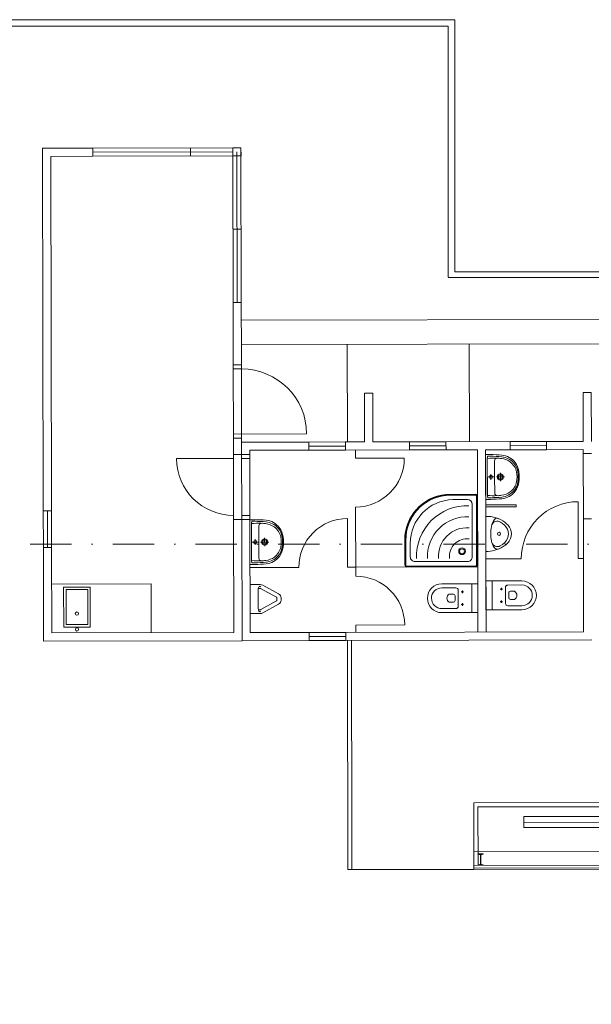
# Model space of a CAD drawing. Header units: millimetres. Extents: x -916886 to 3713765, y -2985421 to 1675785.
# Tile 71 of 256: x 957049 to 964077, y -5656 to 6446. Entities that reach past the tile are written whole.
import ezdxf
from ezdxf import colors
from ezdxf.entities.mleader import LeaderData, LeaderLine
from ezdxf.math import Vec2, Vec3

# ---------------------------------------------------------------- set-up
doc = ezdxf.new("R2010")
doc.units = ezdxf.units.MM
doc.linetypes.add('DASHDOT', pattern=[25.4, 12.7, -6.35, 0, -6.35])
doc.layers.add('A99_N_kce-pohl', color=1, linetype='Continuous', lineweight=9)
doc.layers.add('A99_N_txt-popis-50 @ 200', color=240, linetype='Continuous', lineweight=9)
doc.styles.add('A99_popis', font='isocpeur.ttf')

# ---------------------------------------------------------------- blocks, each defined once
blk = doc.blocks.new('I160')
for p, q in [((-37, 160), (-37, 158)), ((-37, 160), (37, 160)), ((-8, 148), (-34, 154)), ((-3, 18), (-3, 142)), ((3, 18), (3, 142)), ((8, 148), (34, 154)), ((37, 160), (37, 158)), ((-37, 0), (-37, 2)), ((37, 0), (-37, 0)), ((-8, 12), (-34, 6)), ((8, 12), (34, 6)), ((37, 0), (37, 2))]:
    blk.add_line(p, q)
for centre, radius, start, end in [((-33, 158), 3.8, 180, 256), ((-9, 142), 6.3, 0, 76), ((9, 142), 6.3, 104, 180), ((33, 158), 3.8, 284, 0), ((-33, 2), 3.8, 104, 180), ((-9, 18), 6.3, 284, 0), ((9, 18), 6.3, 180, 256), ((33, 2), 3.8, 0, 76)]:
    blk.add_arc(centre, radius, start, end)

msp = doc.modelspace()

# ---------------------------------------------------------------- linework, layer by layer
at = {"layer": 'A99_N_kce-pohl', "color": 7, "lineweight": 9, "ltscale": 2}
for p, q in [((957330.1, 4865.7), (957950.1, 4867)), ((957950.1, 4867), (957330.1, 4865.7)), ((957330.1, 4865.7), (957950.1, 4867)), ((957950.1, 4867), (957330.1, 4865.7)), ((959770.1, 4870.8), (957950.1, 4867)), ((959770.1, 4870.8), (957950.1, 4867)), ((957950.3, 4767), (957950.1, 4867)), ((957950.3, 4767), (957950.1, 4867)), ((959150.3, 4769.5), (959150.1, 4869.5)), ((959150.3, 4769.5), (959150.1, 4869.5)), ((959774.1, 2970.8), (959770.1, 4870.8)), ((959770.1, 4870.8), (959774.1, 2970.8)), ((959770.3, 4770.8), (959770.1, 4870.8)), ((959774.1, 2970.8), (959770.1, 4870.8)), ((959770.1, 4870.8), (959774.1, 2970.8)), ((959770.3, 4770.8), (959770.1, 4870.8)), ((957950.3, 4767), (957430.3, 4765.9)), ((957950.3, 4767), (957430.3, 4765.9)), ((957950.2, 4817), (959670.2, 4820.6)), ((957950.2, 4817), (959670.2, 4820.6)), ((959670.3, 4770.6), (957950.3, 4767)), ((959670.3, 4770.6), (957950.3, 4767)), ((959670.3, 4770.6), (959674.1, 2970.6)), ((959670.3, 4770.6), (959674.1, 2970.6)), ((959724.1, 2970.7), (959720.2, 4820.7)), ((959724.1, 2970.7), (959720.2, 4820.7)), ((961134.4, -4001.3), (961133.9, -3784.3)), ((961134.4, -4001.3), (961133.9, -3784.3)), ((962633.9, -3781.1), (971646.4, -3762.1)), ((962633.9, -3781.1), (971646.4, -3762.1)), ((962634.3, -3948.1), (971571.7, -3929.2)), ((962634.3, -3948.1), (971571.7, -3929.2)), ((962634.3, -3948.1), (962634.4, -3998.1)), ((962634.3, -3948.1), (962634.4, -3998.1)), ((962634.3, -3981.1), (971646.8, -3962.1)), ((962634.3, -3981.1), (971646.8, -3962.1)), ((962634.4, -3998.1), (971571.8, -3979.2)), ((962634.4, -3998.1), (971571.8, -3979.2)), ((962634.4, -3998.1), (961084.3, -4000)), ((962634.4, -3998.1), (961134.4, -4001.3))]:
    msp.add_line(p, q, dxfattribs=at)
for points in [[(962397.4, 3346), (962397.4, 3346), (962397.4, 6445.7), (954942.5, 6445.7), (954942.5, 6445.7)], [(954942.5, 6365.7), (954942.5, 6365.7), (962317.4, 6365.7), (962317.4, 3280), (962317.4, 3280)], [(959672.2, 3870.6), (959772.2, 3870.8)], [(959672.2, 3870.6), (959772.2, 3870.8)], [(962317.4, 3275.5), (962317.4, 3275.5), (971582.5, 3275.6), (971582.5, 3275.6)], [(959674.1, 2970.6), (959774.1, 2970.8)], [(959674.1, 2970.6), (959774.1, 2970.8)]]:
    msp.add_lwpolyline(points, dxfattribs=at)
msp.add_lwpolyline([(959670.3, 4770.6), (959770.3, 4770.8), (959770.1, 4870.8), (959670.1, 4870.6)], close=True, dxfattribs=at)
msp.add_lwpolyline([(959670.3, 4770.6), (959770.3, 4770.8), (959770.1, 4870.8), (959670.1, 4870.6)], close=True, dxfattribs=at)

# ---------------------------------------------------------------- block references
at = {"layer": 'A99_N_kce-pohl', "color": 7, "lineweight": 9, "ltscale": 2, "xscale": 0.8775000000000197, "yscale": 0.8775000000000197, "zscale": 0.8775000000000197, "rotation": 180.1212188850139}
msp.add_blockref('I160', (962716.4, -3807.5), dxfattribs=at)
msp.add_blockref('I160', (962716.4, -3807.5), dxfattribs=at)

# ---------------------------------------------------------------- leaders
at = {"layer": 'A99_N_txt-popis-50 @ 200', "lineweight": 9}
ml = msp.add_multileader_mtext('Standard', dxfattribs=at)
ml.set_content('\\A1;{\\C256;výměna stávajících sekčních vrat za nová  }', color=1, style='A99_popis')
ml.set_leader_properties(color=256, linetype='ByLayer', lineweight=-1)
ml.build(insert=Vec2(0, 0))
ml.multileader.update_dxf_attribs({"dogleg_length": 6.4, "arrow_head_size": 200, "scale": 200})
ctx = ml.context
ctx.base_point, ctx.scale, ctx.char_height, ctx.arrow_head_size, ctx.landing_gap_size, ctx.plane_origin = Vec3(2700, 5010), 200, 400, 200, 400, Vec3(2512.5, -3085)
notes = []
notes.append((ctx, [(0, (1, 1, 0), (1420, 5010), (1, 0), 1280, [(0, [(-175, 5010)], 0, [])])]))
ctx.mtext.insert, ctx.mtext.width, ctx.mtext.flow_direction = Vec3(3100, 5210.2), 5995, 5
ml = msp.add_multileader_mtext('Standard', dxfattribs=at)
ml.set_content('\\A1;{\\C256;demontáž stěnových panelů PUR, tl.40mm, včetně výplní otvorů a klempířských výrobků}', color=1, style='A99_popis')
ml.set_leader_properties(color=256, linetype='ByLayer', lineweight=-1)
ml.build(insert=Vec2(0, 0))
ml.multileader.update_dxf_attribs({"dogleg_length": 1, "arrow_head_size": 300, "scale": 200})
ctx = ml.context
ctx.base_point, ctx.scale, ctx.char_height, ctx.arrow_head_size, ctx.landing_gap_size, ctx.plane_origin = Vec3(301405, -3355), 200, 500, 300, 250, Vec3(314625, -10211)
notes.append((ctx, [(1, (1, 1, 0), (317590, -3355), (-1, 0), 585, [(0, [(317590, -890)], 0, [])])]))
ctx.mtext.insert, ctx.mtext.width, ctx.mtext.flow_direction = Vec3(301655, -3030), 15225, 5
ctx.mtext.has_bg_fill, ctx.mtext.bg_color, ctx.mtext.bg_scale_factor, ctx.mtext.bg_transparency, ctx.mtext.use_window_bg_color = 1, -1073741824, 1, 0, 1
ml = msp.add_multileader_mtext('Standard', dxfattribs=at)
ml.set_content('\\A1;{\\C256;demontáž oplocení}', color=1, style='A99_popis')
ml.set_leader_properties(color=256, linetype='ByLayer', lineweight=-1)
ml.build(insert=Vec2(0, 0))
ml.multileader.update_dxf_attribs({"dogleg_length": 1, "arrow_head_size": 300, "scale": 200})
ctx = ml.context
ctx.base_point, ctx.scale, ctx.char_height, ctx.arrow_head_size, ctx.landing_gap_size, ctx.plane_origin = Vec3(403660, -5325), 200, 500, 300, 250, Vec3(407330, -12791)
notes.append((ctx, [(1, (1, 1, 0), (410295, -5325), (-1, 0), 585, [(0, [(410295, -4500)], 0, [])])]))
ctx.mtext.insert, ctx.mtext.width, ctx.mtext.defined_height, ctx.mtext.flow_direction = Vec3(403910, -5000), 5760, 2293.3, 5
ctx.mtext.has_bg_fill, ctx.mtext.bg_color, ctx.mtext.bg_scale_factor, ctx.mtext.bg_transparency, ctx.mtext.use_window_bg_color = 1, -1073741824, 1, 0, 1
for ctx, leaders in notes:
    for number, flags, end, landing, length, lines in leaders:
        leader = LeaderData()
        leader.index, (leader.has_last_leader_line, leader.has_dogleg_vector, leader.attachment_direction) = number, flags
        leader.last_leader_point, leader.dogleg_vector, leader.dogleg_length = Vec3(end), Vec3(landing), length
        for number, points, colour, breaks in lines:
            line = LeaderLine()
            line.index, line.vertices, line.color, line.breaks = number, Vec3.list(points), colors.encode_raw_color(colour), breaks
            leader.lines.append(line)
        ctx.leaders.append(leader)

# ---------------------------------------------------------------- next in the draw order: linework, layer by layer
at = {"layer": 'A99_N_kce-pohl', "color": 7, "lineweight": 9, "ltscale": 2}
for p, q in [((971185.1, -3163.1), (962632.6, -3181.1)), ((962634.3, -3948.1), (962632.6, -3181.1)), ((962634.3, -3948.1), (962632.6, -3181.1)), ((971185.2, -3213.1), (962682.7, -3231)), ((962684.3, -3948), (962682.7, -3231)), ((962684.3, -3948), (962682.7, -3231)), ((971695.4, -3332), (963245.5, -3349.9)), ((971695.4, -3332), (963245.5, -3349.9)), ((963245.8, -3484.9), (963245.5, -3349.9)), ((963245.8, -3484.9), (963245.5, -3349.9)), ((971695.6, -3407), (963245.6, -3424.9)), ((971695.6, -3407), (963245.6, -3424.9)), ((971695.7, -3467), (963245.8, -3484.9)), ((971695.7, -3467), (963245.8, -3484.9))]:
    msp.add_line(p, q, dxfattribs=at)

# ---------------------------------------------------------------- next in the draw order: leaders
at = {"layer": 'A99_N_txt-popis-50 @ 200', "lineweight": 9}
ml = msp.add_multileader_mtext('Standard', dxfattribs=at)
ml.set_content('\\A1;{\\C256;demontáž stěnových panelů PUR, tl.40mm, včetně výplní otvorů a klempířských výrobků}', color=1, style='A99_popis')
ml.set_leader_properties(color=256, linetype='ByLayer', lineweight=-1)
ml.build(insert=Vec2(0, 0))
ml.multileader.update_dxf_attribs({"dogleg_length": 1, "arrow_head_size": 300, "scale": 200})
ctx = ml.context
ctx.base_point, ctx.scale, ctx.char_height, ctx.arrow_head_size, ctx.landing_gap_size, ctx.plane_origin = Vec3(394110, -2745), 200, 500, 300, 250, Vec3(407330, -10211)
notes = []
notes.append((ctx, [(1, (1, 1, 0), (410295, -2745), (-1, 0), 585, [(0, [(410295, -890)], 0, [])])]))
ctx.mtext.insert, ctx.mtext.width, ctx.mtext.defined_height, ctx.mtext.flow_direction = Vec3(394360, -2420), 15225, 2293.3, 5
ctx.mtext.has_bg_fill, ctx.mtext.bg_color, ctx.mtext.bg_scale_factor, ctx.mtext.bg_transparency, ctx.mtext.use_window_bg_color = 1, -1073741824, 1, 0, 1
for ctx, leaders in notes:
    for number, flags, end, landing, length, lines in leaders:
        leader = LeaderData()
        leader.index, (leader.has_last_leader_line, leader.has_dogleg_vector, leader.attachment_direction) = number, flags
        leader.last_leader_point, leader.dogleg_vector, leader.dogleg_length = Vec3(end), Vec3(landing), length
        for number, points, colour, breaks in lines:
            line = LeaderLine()
            line.index, line.vertices, line.color, line.breaks = number, Vec3.list(points), colors.encode_raw_color(colour), breaks
            leader.lines.append(line)
        ctx.leaders.append(leader)

# ---------------------------------------------------------------- next in the draw order: leaders
ml = msp.add_multileader_mtext('Standard', dxfattribs=at)
ml.set_content('\\A1;{\\C256;základ 600/500mm, úroveň -1,065m, prostý beton C16/20}', color=1, style='A99_popis')
ml.set_leader_properties(color=256, linetype='ByLayer', lineweight=-1)
ml.build(insert=Vec2(0, 0))
ml.multileader.update_dxf_attribs({"dogleg_length": 3.23, "arrow_head_size": 200, "scale": 200})
ctx = ml.context
ctx.base_point, ctx.scale, ctx.char_height, ctx.arrow_head_size, ctx.landing_gap_size, ctx.plane_origin = Vec3(21815, 2400), 200, 400, 200, 250, Vec3(27702.5, -7905.8)
notes = []
notes.append((ctx, [(0, (1, 1, 0), (21170, 2400), (1, 0), 645, [(0, [(21170, -1127)], 0, [])])]))
ctx.mtext.insert, ctx.mtext.width, ctx.mtext.defined_height, ctx.mtext.flow_direction = Vec3(22065, 2660), 8793.198, 8.47, 5
ctx.mtext.has_bg_fill, ctx.mtext.bg_color, ctx.mtext.bg_scale_factor, ctx.mtext.bg_transparency, ctx.mtext.use_window_bg_color = 1, -1073741824, 1, 0, 1
for ctx, leaders in notes:
    for number, flags, end, landing, length, lines in leaders:
        leader = LeaderData()
        leader.index, (leader.has_last_leader_line, leader.has_dogleg_vector, leader.attachment_direction) = number, flags
        leader.last_leader_point, leader.dogleg_vector, leader.dogleg_length = Vec3(end), Vec3(landing), length
        for number, points, colour, breaks in lines:
            line = LeaderLine()
            line.index, line.vertices, line.color, line.breaks = number, Vec3.list(points), colors.encode_raw_color(colour), breaks
            leader.lines.append(line)
        ctx.leaders.append(leader)

# ---------------------------------------------------------------- next in the draw order: linework, layer by layer
at = {"linetype": 'Continuous', "lineweight": 0}
for p, q in [((959677.6, 1302.6), (959675.7, 2202.6)), ((959777.6, 1302.8), (959775.7, 2202.8)), ((959675.8, 2152.6), (959775.8, 2152.8)), ((959677.5, 1352.6), (960577.5, 1354.5))]:
    msp.add_line(p, q, dxfattribs=at)
at = {"lineweight": 5}
for p, q in [((963223.8, -452.4), (962781.3, -453.3)), ((962781.3, -453.3), (962782.1, -808.3)), ((962856.3, -453.2), (962857.1, -808.2)), ((962238.9, -487.5), (962681.4, -486.5)), ((962239, -537.5), (962411.5, -537.1)), ((962441.6, -567.1), (962442, -762.1)), ((962506.6, -586.9), (962476.6, -587)), ((962491.6, -571.9), (962491.6, -601.9)), ((962606.4, -486.7), (962607.2, -841.7)), ((962681.4, -486.5), (962682.2, -841.5)), ((962956.5, -553), (962986.5, -552.9)), ((962971.5, -537.9), (962971.6, -567.9)), ((963021.5, -532.8), (963021.9, -727.8)), ((963223.9, -502.4), (963051.4, -502.8)), ((963061.6, -600.2), (963061.8, -660.2)), ((963081.6, -580.2), (963133.7, -580.1)), ((962381.7, -614.7), (962329.5, -614.8)), ((962381.9, -714.7), (962329.7, -714.8)), ((962401.7, -634.6), (962401.8, -694.6)), ((962956.9, -708), (962986.9, -707.9)), ((962971.8, -692.9), (962971.9, -722.9)), ((963081.8, -680.2), (963134, -680.1)), ((962412.1, -792.1), (962239.6, -792.5)), ((962682.2, -841.5), (962239.7, -842.5)), ((962506.9, -741.9), (962476.9, -742)), ((962491.9, -726.9), (962492, -756.9)), ((962782.1, -808.3), (963224.6, -807.4)), ((963052, -757.8), (963224.5, -757.4))]:
    msp.add_line(p, q, dxfattribs=at)
at = {"lineweight": 0}
for points in [[(962681, -281), (961807.3, -282.9, -0.4079401), (961784.9, -260.6), (961784.3, 47.4, -0.3903945), (962287.6, 610), (962656.6, 614.9, -0.4091431), (962679.1, 592.6)], [(962674.2, -258.6, -0.4067431), (962658.5, -274.4), (961807.4, -276.2, -0.4067341), (961791.7, -260.5), (961791, 47.4, -0.39027), (962288, 603.2), (962656.6, 608.2, -0.4075301), (962672.4, 592.5)], [(962667.5, -258.6, -0.4043768), (962658.5, -267.6), (961807.4, -269.4, -0.4043718), (961798.4, -260.5), (961797.7, 47.5, -0.3901431), (962288.4, 596.5), (962656.6, 601.4, -0.4043718), (962665.7, 592.5)], [(962554, 547.6, -0.4071157), (962612.2, 489.6), (962613.6, -155.9, -0.4187198), (962555.6, -214.2), (961910.1, -215.6, -0.4187212), (961851.8, -157.5), (961851.6, 6.5, -0.409609), (962373.7, 547.2)]]:
    msp.add_lwpolyline(points, format="xyb", close=True, dxfattribs=at)
for radius in [41.1, 30.3]:
    msp.add_circle((962487.5, -88.3), radius, dxfattribs=at)
at = {"lineweight": 5}
for centre in [(962491.6, -586.9), (962971.5, -552.9), (962971.9, -707.9), (962491.9, -741.9)]:
    msp.add_circle(centre, 7.5, dxfattribs=at)
at = {"linetype": 'Continuous', "lineweight": 0}
msp.add_arc((959777.5, 1352.8), 800, 0.12122, 90.12122, dxfattribs=at)
at = {"lineweight": 0}
for radius, start, end in [(620.1, 87.7572, 182.46674), (485.3, 87.09986, 183.12408), (350.5, 85.93569, 184.28825), (215.6, 83.30858, 186.91536)]:
    msp.add_arc((962548.6, -149.2), radius, start, end, dxfattribs=at)
at = {"lineweight": 5}
for centre, radius, start, end in [((963224.2, -629.9), 177.5, 270.12122, 90.12122), ((962239.3, -665), 177.5, 90.12122, 270.12122), ((962239.3, -665), 127.5, 90.12122, 270.12122), ((962411.6, -567.1), 30, 0.12122, 90.12122), ((963051.5, -532.8), 30, 90.12122, 180.12122), ((963081.6, -600.2), 20, 90.12122, 180.12122), ((963100, -631.8), 61.7, 1.63402, 56.85534), ((963224.2, -629.9), 127.5, 270.12122, 90.12122), ((962363.5, -666.3), 61.7, 123.3871, 178.60842), ((962363.5, -663.1), 61.7, 181.63402, 236.85534), ((962381.7, -634.7), 20, 0.12122, 90.12122), ((962381.8, -694.7), 20, 270.12122, 0.12122), ((963081.8, -660.2), 20, 180.12122, 270.12122), ((963100, -628.5), 61.7, 303.3871, 358.60842), ((962412, -762.1), 30, 270.12122, 0.12122), ((963051.9, -727.8), 30, 180.12122, 270.12122)]:
    msp.add_arc(centre, radius, start, end, dxfattribs=at)
at = {"layer": 'A99_N_kce-pohl', "color": 7, "lineweight": 9, "ltscale": 2}
for p, q in [((957339.5, 407.7), (957330.1, 4865.7)), ((957339.5, 407.7), (957330.1, 4865.7)), ((957430.3, 4765.9), (957439.5, 407.9)), ((957430.3, 4765.9), (957439.5, 407.9)), ((959675.7, 2202.6), (959674.1, 2970.6)), ((959675.7, 2202.6), (959674.1, 2970.6)), ((959774.1, 2970.8), (959775.7, 2202.8)), ((959774.1, 2970.8), (959775.7, 2202.8)), ((971582.5, 2777.8), (959774.5, 2752.8)), ((971582.5, 2777.8), (959774.5, 2752.8)), ((959775.2, 2452.8), (970075.2, 2474.6)), ((959775.2, 2452.8), (970075.2, 2474.6)), ((961077.7, 1255.6), (961075.2, 2455.6)), ((961077.7, 1255.6), (961075.2, 2455.6)), ((962577.7, 1258.7), (962575.2, 2458.7)), ((962577.7, 1258.7), (962575.2, 2458.7)), ((959775.7, 2202.8), (959675.7, 2202.6)), ((959775.7, 2202.8), (959675.7, 2202.6)), ((961289.2, 1856), (961389.2, 1856.2)), ((961289.2, 1856), (961389.2, 1856.2)), ((961290.4, 1256), (961289.2, 1856)), ((961290.4, 1256), (961289.2, 1856)), ((961390.4, 1256.2), (961389.2, 1856.2)), ((961390.4, 1256.2), (961389.2, 1856.2)), ((964076.4, 1861.9), (963976.4, 1861.7)), ((964076.4, 1861.9), (963976.4, 1861.7)), ((963977.7, 1261.7), (963976.4, 1861.7)), ((963977.7, 1261.7), (963976.4, 1861.7)), ((964077.7, 1261.9), (964076.4, 1861.9)), ((964077.7, 1261.9), (964076.4, 1861.9)), ((959777.6, 1302.8), (959677.6, 1302.6)), ((959777.6, 1302.8), (959677.6, 1302.6)), ((960603.2, 1254.6), (959777.7, 1252.8)), ((960603.2, 1254.6), (959777.7, 1252.8)), ((960603.2, 1254.6), (959777.7, 1252.8)), ((960603.2, 1254.6), (959777.7, 1252.8)), ((959778, 1102.8), (959777.7, 1252.8)), ((959778, 1102.8), (959777.7, 1252.8)), ((961053.2, 1255.5), (960603.2, 1254.6)), ((961053.2, 1255.5), (960603.2, 1254.6)), ((960603.4, 1154.6), (960603.2, 1254.6)), ((960603.4, 1154.6), (960603.2, 1254.6)), ((961290.4, 1256), (961053.2, 1255.5)), ((961053.2, 1255.5), (961053.4, 1155.5)), ((961053.2, 1255.5), (961053.4, 1155.5)), ((961840.4, 1257.2), (961390.4, 1256.2)), ((962290.4, 1258.1), (961840.4, 1257.2)), ((962290.4, 1258.1), (961840.4, 1257.2)), ((961840.6, 1157.2), (961840.4, 1257.2)), ((961840.6, 1157.2), (961840.4, 1257.2)), ((963077.7, 1259.8), (962290.4, 1258.1)), ((963077.7, 1259.8), (962290.4, 1258.1)), ((962290.4, 1258.1), (962290.6, 1158.1)), ((962290.4, 1258.1), (962290.6, 1158.1)), ((963527.7, 1260.8), (963077.7, 1259.8)), ((963527.7, 1260.8), (963077.7, 1259.8)), ((963077.9, 1159.8), (963077.7, 1259.8)), ((963077.9, 1159.8), (963077.7, 1259.8)), ((963527.8, 1210.8), (963077.8, 1209.8)), ((963527.8, 1210.8), (963077.8, 1209.8)), ((963977.7, 1261.7), (963527.7, 1260.8)), ((963977.7, 1261.7), (963527.7, 1260.8)), ((963527.7, 1260.8), (963527.9, 1160.8)), ((963527.7, 1260.8), (963527.9, 1160.8)), ((959778, 1102.8), (959678, 1102.6)), ((959778, 1102.8), (959678, 1102.6)), ((959778, 1102.8), (959678, 1102.6)), ((959778, 1102.8), (959678, 1102.6)), ((959678.1, 1052.6), (959678, 1102.6)), ((959678.1, 1052.6), (959678, 1102.6)), ((959678.1, 1052.6), (959678, 1102.6)), ((959678.1, 1052.6), (959678, 1102.6)), ((959779.7, 302.8), (959777.9, 1177.8)), ((959779.7, 302.8), (959777.9, 1177.8)), ((959778, 1102.8), (959878, 1103)), ((959778, 1102.8), (959878, 1103)), ((959877.9, 1153), (960603.4, 1154.6)), ((959877.9, 1153), (960603.4, 1154.6)), ((959877.9, 1153), (959878, 1103)), ((959877.9, 1153), (959878, 1103)), ((959877.9, 1153), (959878, 1103)), ((959877.9, 1153), (959878, 1103)), ((959878.1, 1053), (959878, 1103)), ((959878.1, 1053), (959878, 1103)), ((961053.3, 1205.5), (960603.3, 1204.6)), ((961053.3, 1205.5), (960603.3, 1204.6)), ((961053.4, 1155.5), (960603.4, 1154.6)), ((961053.4, 1155.5), (960603.4, 1154.6)), ((961053.4, 1155.5), (961840.6, 1157.2)), ((961053.4, 1155.5), (961840.6, 1157.2)), ((961178.1, 1055.8), (961177.9, 1155.8)), ((961178.1, 1055.8), (961177.9, 1155.8)), ((962290.5, 1208.1), (961840.5, 1207.2)), ((962290.5, 1208.1), (961840.5, 1207.2)), ((962290.6, 1158.1), (961840.6, 1157.2)), ((962290.6, 1158.1), (961840.6, 1157.2)), ((962290.6, 1158.1), (962677.9, 1159)), ((962290.6, 1158.1), (962677.9, 1159)), ((962682.7, -1081), (962677.9, 1159)), ((962682.7, -1081), (962677.9, 1159)), ((962777.9, 1159.2), (963077.9, 1159.8)), ((962777.9, 1159.2), (963077.9, 1159.8)), ((962782.7, -1080.8), (962777.9, 1159.2)), ((962782.7, -1080.8), (962777.9, 1159.2)), ((963527.9, 1160.8), (963077.9, 1159.8)), ((963527.9, 1160.8), (963077.9, 1159.8)), ((963527.9, 1160.8), (963977.9, 1161.7)), ((963527.9, 1160.8), (963977.9, 1161.7)), ((963977.9, 1161.7), (963978, 1111.7)), ((963977.9, 1161.7), (963978, 1111.7)), ((964078, 1111.9), (963978, 1111.7)), ((964078, 1111.9), (963978, 1111.7)), ((963978.1, 1061.7), (963978, 1111.7)), ((963978.1, 1061.7), (963978, 1111.7)), ((959678.1, 1052.6), (958978.1, 1051.1)), ((959678.1, 1052.6), (958978.1, 1051.1)), ((959678.1, 1052.6), (958978.1, 1051.1)), ((959678.1, 1052.6), (958978.1, 1051.1)), ((959679.6, 352.6), (959678.1, 1052.6)), ((959679.7, 302.6), (959678.1, 1052.6)), ((959679.6, 352.6), (959678.1, 1052.6)), ((959679.7, 302.6), (959678.1, 1052.6)), ((959778.1, 1052.8), (959878.1, 1053)), ((959778.1, 1052.8), (959878.1, 1053)), ((959879.6, 353), (959878.1, 1053)), ((959879.6, 353), (959878.1, 1053)), ((961778.1, 1057.1), (961178.1, 1055.8)), ((961778.1, 1057.1), (961178.1, 1055.8)), ((963979.6, 361.7), (963978.1, 1061.7)), ((963979.6, 361.7), (963978.1, 1061.7)), ((963916.3, -178.4), (963914.8, 521.6)), ((963916.3, -178.4), (963914.8, 521.6)), ((957339.5, 407.7), (957439.5, 407.9)), ((957339.5, 407.7), (957439.5, 407.9)), ((957339.5, 407.7), (957340.5, -42.3)), ((957339.5, 407.7), (957340.5, -42.3)), ((957390.5, -42.2), (957389.5, 407.8)), ((957390.5, -42.2), (957389.5, 407.8)), ((957439.5, 407.9), (957440.5, -42.1)), ((957439.5, 407.9), (957440.5, -42.1)), ((961181.2, -394.2), (961179.4, 455.8)), ((961181.2, -394.2), (961179.4, 455.8)), ((959679.7, 302.6), (959679.6, 352.6)), ((959679.7, 302.6), (959679.6, 352.6)), ((959779.7, 302.8), (959679.7, 302.6)), ((959679.7, 302.6), (959779.7, 302.8)), ((959779.7, 302.8), (959679.7, 302.6)), ((959779.7, 302.8), (959679.7, 302.6)), ((959679.7, 302.6), (959779.7, 302.8)), ((959779.7, 302.8), (959679.7, 302.6)), ((959679.7, 302.6), (959679.8, 252.6)), ((959679.7, 302.6), (959682.7, -1087.4)), ((959679.7, 302.6), (959679.8, 252.6)), ((959679.7, 302.6), (959682.7, -1087.4)), ((959779.6, 352.8), (959879.6, 353)), ((959779.6, 352.8), (959879.6, 353)), ((959779.7, 302.8), (959879.7, 303)), ((959779.7, 302.8), (959879.7, 303)), ((959779.7, 302.8), (959782.9, -1187.2)), ((959782.9, -1187.2), (959779.7, 302.8)), ((959779.7, 302.8), (959782.9, -1187.2)), ((959779.7, 302.8), (959782.9, -1187.2)), ((959782.9, -1187.2), (959779.7, 302.8)), ((959779.7, 302.8), (959782.9, -1187.2)), ((959879.7, 303), (959879.6, 353)), ((959879.7, 303), (959879.6, 353)), ((959882.7, -1087), (959879.7, 303)), ((959882.7, -1087), (959879.7, 303)), ((961079.7, 315.6), (961081, -284.4)), ((961079.7, 315.6), (961081, -284.4)), ((963979.7, 311.7), (963979.6, 361.7)), ((963979.7, 311.7), (963979.6, 361.7)), ((964079.7, 311.9), (963979.7, 311.7)), ((964079.7, 311.9), (963979.7, 311.7)), ((963979.7, 311.7), (963982.7, -1078.3)), ((963979.7, 311.7), (963979.8, 261.7)), ((963979.7, 311.7), (963982.7, -1078.3)), ((963979.7, 311.7), (963979.8, 261.7)), ((957440.5, -42.1), (957340.5, -42.3)), ((957440.5, -42.1), (957340.5, -42.3)), ((957342.9, -1192.3), (957340.5, -42.3)), ((957342.9, -1192.3), (957340.5, -42.3)), ((957440.5, -42.1), (957442.7, -1092.1)), ((957440.5, -42.1), (957442.7, -1092.1)), ((963216.3, -179.9), (962780.8, -180.8)), ((963216.3, -179.9), (962780.8, -180.8)), ((963916.3, -178.4), (963980.8, -178.3)), ((963916.3, -178.4), (963980.8, -178.3)), ((960481, -285.7), (959881, -287)), ((960481, -285.7), (959881, -287)), ((961181, -284.2), (961081, -284.4)), ((961181, -284.2), (961081, -284.4)), ((961181, -284.2), (962681, -281)), ((961181, -284.2), (962681, -281)), ((957441.4, -492.1), (958664.4, -489.5)), ((957441.4, -492.1), (958664.4, -489.5)), ((958664.4, -489.5), (958665.7, -1089.5)), ((958664.4, -489.5), (958665.7, -1089.5)), ((957442.7, -1092.1), (959682.7, -1087.4)), ((957442.7, -1092.1), (959682.7, -1087.4)), ((960608.1, -1085.4), (959882.7, -1087)), ((960608.1, -1085.4), (959882.7, -1087)), ((961058.1, -1084.5), (960608.1, -1085.4)), ((961058.1, -1084.5), (960608.1, -1085.4)), ((960608.1, -1085.4), (960608.3, -1185.4)), ((960608.1, -1085.4), (960608.3, -1185.4)), ((963982.7, -1078.3), (961058.1, -1084.5)), ((963982.7, -1078.3), (961058.1, -1084.5)), ((961058.3, -1184.5), (961058.1, -1084.5)), ((961058.3, -1184.5), (961058.1, -1084.5)), ((961782.5, -993), (961182.5, -994.2)), ((961782.5, -993), (961182.5, -994.2)), ((961182.7, -1084.2), (961182.5, -994.2)), ((961182.7, -1084.2), (961182.5, -994.2)), ((959782.9, -1187.2), (957342.9, -1192.3)), ((959782.9, -1187.2), (957342.9, -1192.3)), ((960608.3, -1185.4), (959782.9, -1187.2)), ((960608.3, -1185.4), (959782.9, -1187.2)), ((961058.2, -1134.5), (960608.2, -1135.4)), ((961058.2, -1134.5), (960608.2, -1135.4)), ((961058.3, -1184.5), (960608.3, -1185.4)), ((961058.3, -1184.5), (960608.3, -1185.4)), ((964082.9, -1178.1), (961058.3, -1184.5)), ((964082.9, -1178.1), (961058.3, -1184.5)), ((961084.3, -3951.4), (961078.4, -1184.4)), ((961084.3, -4000), (961078.4, -1184.4)), ((961134.3, -3951.3), (961128.4, -1184.3)), ((961134.3, -3951.3), (961128.4, -1184.3))]:
    msp.add_line(p, q, dxfattribs=at)
at = {"layer": 'A99_N_kce-pohl', "color": 7, "lineweight": 5, "ltscale": 2}
for p, q in [((962778, 1100.3), (962837.7, 1100.4)), ((962778, 1100.3), (962837.7, 1100.4)), ((962779.2, 550.3), (962778, 1100.3)), ((962779.2, 550.3), (962778, 1100.3)), ((962798.1, 1053.1), (962802.3, 1080.4)), ((962798.1, 1053.1), (962802.3, 1080.4)), ((962799.1, 597.6), (962798.1, 1053.1)), ((962799.1, 597.6), (962798.1, 1053.1)), ((962837.7, 1080.4), (962802.3, 1080.4)), ((962837.7, 1080.4), (962802.3, 1080.4)), ((962888.6, 825.5), (962888.2, 1025.5)), ((962888.6, 825.5), (962888.2, 1025.5)), ((962843.6, 861.3), (962843.7, 789.6)), ((962843.6, 861.3), (962843.7, 789.6)), ((962959.5, 875.7), (962959.7, 775.7)), ((962959.5, 875.7), (962959.7, 775.7)), ((962879.5, 825.5), (962807.7, 825.4)), ((962879.5, 825.5), (962807.7, 825.4)), ((962888.6, 825.5), (962889.1, 625.6)), ((962888.6, 825.5), (962889.1, 625.6)), ((963009.6, 825.8), (962909.6, 825.6)), ((963009.6, 825.8), (962909.6, 825.6)), ((962838.8, 550.4), (962779.2, 550.3)), ((962838.8, 550.4), (962779.2, 550.3)), ((962799.1, 597.6), (962803.4, 570.4)), ((962799.1, 597.6), (962803.4, 570.4)), ((962838.7, 570.4), (962803.4, 570.4)), ((962838.7, 570.4), (962803.4, 570.4)), ((959879.7, 303), (959879.8, 253)), ((959879.7, 303), (959879.8, 253)), ((959879.7, 300.2), (959939.3, 300.3)), ((959879.7, 300.2), (959939.3, 300.3)), ((959880.9, -249.8), (959879.7, 300.2)), ((959880.9, -249.8), (959879.7, 300.2)), ((959899.8, 253), (959904, 280.3)), ((959899.8, 253), (959904, 280.3)), ((959900.8, -202.5), (959899.8, 253)), ((959900.8, -202.5), (959899.8, 253)), ((959939.3, 280.3), (959904, 280.3)), ((959939.3, 280.3), (959904, 280.3)), ((962780.6, -89.9), (962779.7, 340.5)), ((962780.6, -89.9), (962779.7, 340.5)), ((959990.3, 25.4), (959989.9, 225.4)), ((959990.3, 25.4), (959989.9, 225.4)), ((959981.2, 25.4), (959909.4, 25.3)), ((959981.2, 25.4), (959909.4, 25.3)), ((959945.2, 61.2), (959945.4, -10.5)), ((959945.2, 61.2), (959945.4, -10.5)), ((959990.3, 25.4), (959990.7, -174.6)), ((959990.3, 25.4), (959990.7, -174.6)), ((960111.3, 25.7), (960011.3, 25.5)), ((960111.3, 25.7), (960011.3, 25.5)), ((960061.2, 75.6), (960061.4, -24.4)), ((960061.2, 75.6), (960061.4, -24.4)), ((959900.8, -202.5), (959905, -229.7)), ((959900.8, -202.5), (959905, -229.7)), ((959940.4, -229.7), (959905, -229.7)), ((959940.4, -229.7), (959905, -229.7)), ((959940.5, -249.7), (959880.9, -249.8)), ((959940.5, -249.7), (959880.9, -249.8))]:
    msp.add_line(p, q, dxfattribs=at)
at = {"layer": 'A99_N_kce-pohl', "color": 7, "linetype": 'DASHDOT', "ltscale": 40}
msp.add_line((1003412.1, 0), (812462.5, 0), dxfattribs=at)
at = {"layer": 'A99_N_kce-pohl', "color": 7, "lineweight": 5}
for p, q in [((959881.4, -497.8), (960005.2, -497.5)), ((959882.2, -853.6), (959881.4, -497.8)), ((959981.4, -675.5), (959981.1, -565.1)), ((960005.3, -543.5), (959983.8, -543.6)), ((960205.1, -651.3), (960011.9, -545.2)), ((960038.6, -505.9), (960231.7, -612.1)), ((959981.4, -675.5), (959981.6, -785.8)), ((960205.2, -698.7), (960012.5, -805.6)), ((960211.2, -675), (960211.2, -661.1)), ((960211.2, -675), (960211.2, -688.9)), ((960262.2, -661), (960262.3, -674.9)), ((960262.3, -674.9), (960262.3, -688.8)), ((960005.8, -807.3), (959984.4, -807.4)), ((960231.9, -737.8), (960039.3, -844.8)), ((960005.9, -853.3), (959882.2, -853.6))]:
    msp.add_line(p, q, dxfattribs=at)
at = {"layer": 'A99_N_kce-pohl', "color": 7, "lineweight": 9, "ltscale": 2}
for points in [[(971632.5, 2777.9), (971632.5, 3346), (962397.4, 3346), (962397.4, 3346)], [(959678, 1102.6), (959677.6, 1302.6)], [(959678, 1102.6), (959677.6, 1302.6)], [(959778, 1102.8), (959777.6, 1302.8)], [(959778, 1102.8), (959777.6, 1302.8)], [(963979.7, 261.7), (963979.8, 261.7)], [(963979.7, 261.7), (963979.8, 261.7)]]:
    msp.add_lwpolyline(points, dxfattribs=at)
for points in [[(962779.4, 483.2), (962779.4, 457.2), (963154.3, 458), (963154.2, 484)], [(962779.4, 483.2), (962779.4, 457.2), (963154.3, 458), (963154.2, 484)], [(957917.3, -1019.3), (957590.2, -1020), (957589.1, -527.8), (957916.3, -527.1)], [(957917.3, -1019.3), (957590.2, -1020), (957589.1, -527.8), (957916.3, -527.1)], [(957887.2, -989.3), (957620.1, -989.9), (957619.2, -557.7), (957886.3, -557.2)], [(957887.2, -989.3), (957620.1, -989.9), (957619.2, -557.7), (957886.3, -557.2)]]:
    msp.add_lwpolyline(points, close=True, dxfattribs=at)
at = {"layer": 'A99_N_kce-pohl', "color": 7, "lineweight": 5, "ltscale": 2}
msp.add_lwpolyline([(959880, 253), (959879.8, 253)], dxfattribs=at)
msp.add_lwpolyline([(959880, 253), (959879.8, 253)], dxfattribs=at)
for centre, radius in [((962959.6, 825.7), 37.5), ((962959.6, 825.7), 37.5), ((962959.6, 825.7), 25), ((962959.6, 825.7), 25), ((962843.6, 825.5), 20), ((962843.6, 825.5), 20), ((962943.1, 126.8), 19.4), ((962943.1, 126.8), 19.4), ((959945.3, 25.3), 20), ((959945.3, 25.3), 20), ((960061.3, 25.6), 37.5), ((960061.3, 25.6), 37.5), ((960061.3, 25.6), 25), ((960061.3, 25.6), 25)]:
    msp.add_circle(centre, radius, dxfattribs=at)
at = {"layer": 'A99_N_kce-pohl', "color": 7, "lineweight": 9, "ltscale": 2}
for centre in [(957753.4, -854.2), (957753.4, -854.2), (957753.8, -1049), (957753.8, -1049)]:
    msp.add_circle(centre, 20.1, dxfattribs=at)
at = {"layer": 'A99_N_kce-pohl', "color": 7, "lineweight": 5, "ltscale": 2}
for centre, radius, start, end in [((962833.9, -422.6), 1523.1, 84.61399, 89.85945), ((962833.9, -422.6), 1523.1, 84.61399, 89.85945), ((962955.9, 864.4), 230.3, 37.10844, 84.7609), ((962955.9, 864.4), 230.3, 37.10844, 84.7609), ((962885.7, -265.3), 1321.3, 88.59431, 93.80045), ((962885.7, -265.3), 1321.3, 88.59431, 93.80045), ((962833.9, -422.6), 1503.1, 84.60327, 89.85772), ((962833.9, -422.6), 1503.1, 84.60327, 89.85772), ((962918.2, 1025.6), 30, 90.12122, 180.12122), ((962918.2, 1025.6), 30, 90.12122, 180.12122), ((962930.7, 858.7), 197.3, 78.00989, 93.64991), ((962930.7, 858.7), 197.3, 78.00989, 93.64991), ((962950.3, 836.5), 216.3, 53.8824, 84.33061), ((962950.3, 836.5), 216.3, 53.8824, 84.33061), ((962949.2, 841.6), 233.7, 42.29439, 83.59166), ((962949.2, 841.6), 233.7, 42.29439, 83.59166), ((962951.6, 839.8), 212.8, 13.06762, 53.63637), ((962951.6, 839.8), 212.8, 13.06762, 53.63637), ((962966.5, 857.6), 210.1, 8.30544, 42.22648), ((962966.5, 857.6), 210.1, 8.30544, 42.22648), ((962957.9, 863.7), 229.1, 6.09345, 37.54533), ((962957.9, 863.7), 229.1, 6.09345, 37.54533), ((962763.2, 825.3), 400.7, 351.24317, 8.99926), ((962763.2, 825.3), 400.7, 351.24317, 8.99926), ((962778.6, 825.3), 400.7, 351.24317, 8.99926), ((962778.6, 825.3), 400.7, 351.24317, 8.99926), ((962790, 825.3), 400.7, 351.24317, 8.99926), ((962790, 825.3), 400.7, 351.24317, 8.99926), ((962951.7, 811.5), 212.8, 306.60607, 347.17482), ((962951.7, 811.5), 212.8, 306.60607, 347.17482), ((962966.6, 793.8), 210.1, 318.01596, 351.937), ((962966.6, 793.8), 210.1, 318.01596, 351.937), ((962958, 787.7), 229.1, 322.69711, 354.14899), ((962958, 787.7), 229.1, 322.69711, 354.14899), ((962919.1, 625.6), 30, 180.12122, 270.12122), ((962919.1, 625.6), 30, 180.12122, 270.12122), ((962950.4, 814.9), 216.3, 275.91183, 306.36003), ((962950.4, 814.9), 216.3, 275.91183, 306.36003), ((962949.3, 809.8), 233.7, 276.65078, 317.94805), ((962949.3, 809.8), 233.7, 276.65078, 317.94805), ((962956, 787), 230.3, 275.48154, 323.134), ((962956, 787), 230.3, 275.48154, 323.134), ((962881.1, 1918.4), 1323.4, 266.44595, 271.64416), ((962881.1, 1918.4), 1323.4, 266.44595, 271.64416), ((962828.6, 2073.5), 1503.1, 270.38472, 275.63917), ((962828.6, 2073.5), 1503.1, 270.38472, 275.63917), ((962828.6, 2073.5), 1523.1, 270.38299, 275.62844), ((962828.6, 2073.5), 1523.1, 270.38299, 275.62844), ((962930.8, 792.6), 197.3, 266.59252, 282.23255), ((962930.8, 792.6), 197.3, 266.59252, 282.23255), ((959987.4, -1065.4), 1321.3, 88.59431, 93.80045), ((959987.4, -1065.4), 1321.3, 88.59431, 93.80045), ((959935.6, -1222.8), 1523.1, 84.61399, 89.85945), ((959935.6, -1222.8), 1523.1, 84.61399, 89.85945), ((959935.6, -1222.8), 1503.1, 84.60327, 89.85772), ((959935.6, -1222.8), 1503.1, 84.60327, 89.85772), ((960019.9, 225.5), 30, 90.12122, 180.12122), ((960019.9, 225.5), 30, 90.12122, 180.12122), ((960032.4, 58.5), 197.3, 78.00989, 93.64991), ((960032.4, 58.5), 197.3, 78.00989, 93.64991), ((960052, 36.4), 216.3, 53.8824, 84.33061), ((960052, 36.4), 216.3, 53.8824, 84.33061), ((960050.9, 41.5), 233.7, 42.29439, 83.59166), ((960050.9, 41.5), 233.7, 42.29439, 83.59166), ((960057.5, 64.3), 230.3, 37.10844, 84.7609), ((960057.5, 64.3), 230.3, 37.10844, 84.7609), ((962797.9, -16.6), 357.6, 52.73518, 92.91851), ((962797.9, -16.6), 357.6, 52.73518, 92.91851), ((963015.8, 193.3), 167.4, 138.14818, 172.65978), ((963015.8, 193.3), 167.4, 138.14818, 172.65978), ((962920.2, 213.5), 69.7, 55.26504, 161.77951), ((962920.2, 213.5), 69.7, 55.26504, 161.77951), ((962918.9, 280.7), 36.9, 60.56805, 138.82657), ((962918.9, 280.7), 36.9, 60.56805, 138.82657), ((962885.6, 114.6), 173, 23.09055, 64.53401), ((962885.6, 114.6), 173, 23.09055, 64.53401), ((962899.5, 105.6), 199, 23.55709, 54.724), ((962899.5, 105.6), 199, 23.55709, 54.724), ((960053.3, 39.7), 212.8, 13.06762, 53.63637), ((960053.3, 39.7), 212.8, 13.06762, 53.63637), ((960068.2, 57.5), 210.1, 8.30544, 42.22648), ((960068.2, 57.5), 210.1, 8.30544, 42.22648), ((960059.5, 63.6), 229.1, 6.09345, 37.54533), ((960059.5, 63.6), 229.1, 6.09345, 37.54533), ((963270.3, 127.1), 429.5, 168.23522, 191.87343), ((963270.3, 127.1), 429.5, 168.23522, 191.87343), ((962931.2, 125.2), 127.1, 333.47247, 26.76996), ((962931.2, 125.2), 127.1, 333.47247, 26.76996), ((962957.4, 126.1), 137.7, 334.89176, 25.35068), ((962957.4, 126.1), 137.7, 334.89176, 25.35068), ((959864.9, 25.2), 400.7, 351.24317, 8.99926), ((959864.9, 25.2), 400.7, 351.24317, 8.99926), ((959880.3, 25.2), 400.7, 351.24317, 8.99926), ((959880.3, 25.2), 400.7, 351.24317, 8.99926), ((959891.7, 25.2), 400.7, 351.24317, 8.99926), ((959891.7, 25.2), 400.7, 351.24317, 8.99926), ((963020.6, 61.7), 172.1, 187.65938, 216.18626), ((963020.6, 61.7), 172.1, 187.65938, 216.18626), ((962920.9, 36.9), 68.5, 194.27548, 302.21987), ((962920.9, 36.9), 68.5, 194.27548, 302.21987), ((962859.3, 162.5), 208.1, 298.10475, 333.1086), ((962859.3, 162.5), 208.1, 298.10475, 333.1086), ((962912.6, 133.8), 182, 295.91469, 338.69962), ((962912.6, 133.8), 182, 295.91469, 338.69962), ((960053.4, 11.4), 212.8, 306.60607, 347.17482), ((960053.4, 11.4), 212.8, 306.60607, 347.17482), ((960068.3, -6.3), 210.1, 318.01596, 351.937), ((960068.3, -6.3), 210.1, 318.01596, 351.937), ((960059.7, -12.4), 229.1, 322.69711, 354.14899), ((960059.7, -12.4), 229.1, 322.69711, 354.14899), ((962792.3, 271.4), 361.5, 268.13217, 303.54299), ((962792.3, 271.4), 361.5, 268.13217, 303.54299), ((962919.6, -21.5), 42.2, 205.86741, 284.82371), ((962919.6, -21.5), 42.2, 205.86741, 284.82371), ((959982.8, 1118.3), 1323.4, 266.44595, 271.64416), ((959982.8, 1118.3), 1323.4, 266.44595, 271.64416), ((959930.3, 1273.4), 1503.1, 270.38472, 275.63917), ((959930.3, 1273.4), 1503.1, 270.38472, 275.63917), ((960020.7, -174.5), 30, 180.12122, 270.12122), ((960020.7, -174.5), 30, 180.12122, 270.12122), ((960032.5, -7.5), 197.3, 266.59252, 282.23255), ((960032.5, -7.5), 197.3, 266.59252, 282.23255), ((960052.1, 14.7), 216.3, 275.91183, 306.36003), ((960052.1, 14.7), 216.3, 275.91183, 306.36003), ((960051, 9.7), 233.7, 276.65078, 317.94805), ((960051, 9.7), 233.7, 276.65078, 317.94805), ((960057.7, -13.1), 230.3, 275.48154, 323.134), ((960057.7, -13.1), 230.3, 275.48154, 323.134), ((959930.3, 1273.4), 1523.1, 270.38299, 275.62844), ((959930.3, 1273.4), 1523.1, 270.38299, 275.62844)]:
    msp.add_arc(centre, radius, start, end, dxfattribs=at)
at = {"layer": 'A99_N_kce-pohl', "color": 7, "lineweight": 9, "ltscale": 2}
for centre, radius, start, end in [((959678.1, 1052.6), 700, 180.12122, 270.12122), ((959678.1, 1052.6), 700, 180.12122, 270.12122), ((959678.1, 1052.6), 700, 180.12122, 270.12122), ((959678.1, 1052.6), 700, 180.12122, 270.12122), ((961178.1, 1055.8), 600, 270.12122, 0.12122), ((961178.1, 1055.8), 600, 270.12122, 0.12122), ((963916.3, -178.4), 700, 90.12122, 180.12122), ((963916.3, -178.4), 700, 90.12122, 180.12122), ((961081, -284.4), 600, 90.12122, 180.12122), ((961081, -284.4), 600, 90.12122, 180.12122), ((961182.5, -994.2), 600, 0.12122, 90.12122), ((961182.5, -994.2), 600, 0.12122, 90.12122)]:
    msp.add_arc(centre, radius, start, end, dxfattribs=at)
at = {"layer": 'A99_N_kce-pohl', "color": 7, "lineweight": 5, "extrusion": (0, 0, -1)}
for centre, major_axis, start_param, end_param in [((960086.2, -564.9), (105.1, 0.2), 3.1415927, 3.5486335), ((960004.7, -533.4), (16.4, 0), 3.5486335, 5.2875666), ((960005.3, -555), (63.8, 0.1), -1.5707963, -1.0206213), ((960005.3, -555), (12.8, 0), 4.712389, 5.262564), ((960198.4, -661.1), (12.8, 0), -1.0206213, 0), ((960198.5, -688.9), (12.8, 0), 0, 1.0206213), ((960198.4, -661.1), (63.8, 0.1), -1.0206213, 0), ((960198.5, -688.9), (63.8, 0.1), 0, 1.0206213), ((960086.7, -785.6), (105.1, 0.2), 2.7345519, 3.1415927), ((960005.3, -817.4), (16.4, 0), 0.9956187, 2.7345519), ((960005.8, -795.8), (12.8, 0), 1.0206213, 1.5707963), ((960005.8, -795.8), (63.8, 0.1), 1.0206213, 1.5707963)]:
    msp.add_ellipse(centre, major_axis=major_axis, ratio=0.900435, start_param=start_param, end_param=end_param, dxfattribs=at)

doc.saveas('drawing.dxf')
